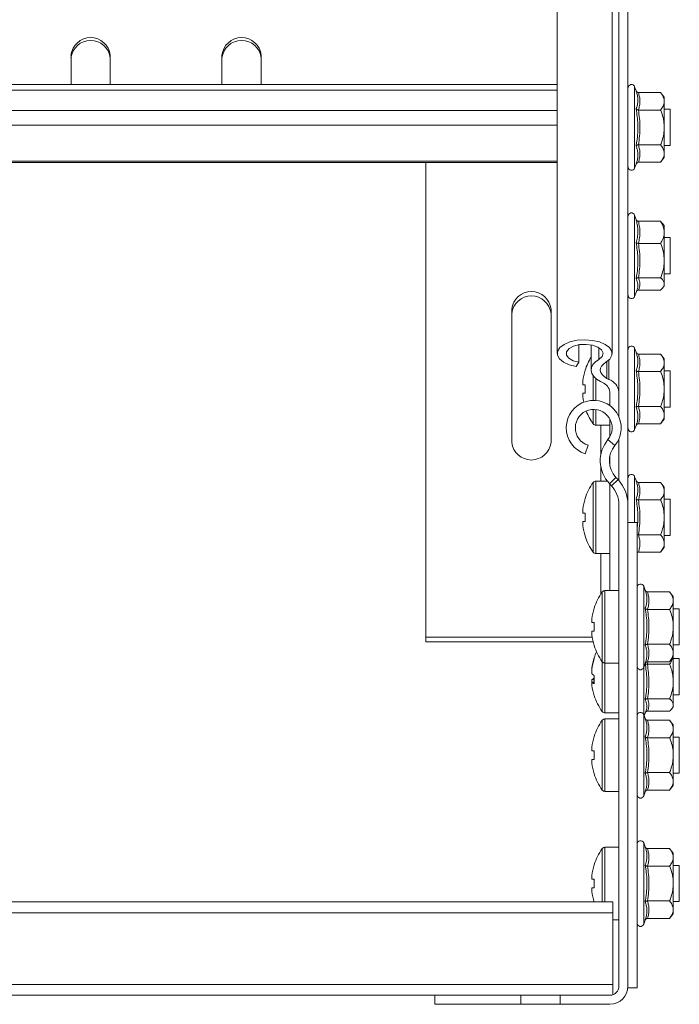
# Model space of a CAD drawing. Header units: millimetres. Extents: x 10 to 1476, y -4445 to -172.
# Tile 19 of 30: x 1367 to 1476, y -3165 to -3002. Entities that reach past the tile are written whole.
import ezdxf

# ---------------------------------------------------------------- set-up
doc = ezdxf.new("R2010")
doc.units = ezdxf.units.MM

msp = doc.modelspace()

# ---------------------------------------------------------------- linework, layer by layer
at = {"color": 7, "linetype": 'Continuous', "lineweight": 15}
for p, q in [((1455.68, -2583.93), (1455.68, -3057.65)), ((1464.78, -3057.65), (1464.78, -2583.93)), ((1465.9, -2590.29), (1465.9, -3064)), ((1467.4, -2982.36), (1467.4, -3082.66)), ((1375.15, -3008.26), (1375.15, -3013.13)), ((1381.65, -3013.13), (1381.65, -3008.26)), ((1400.15, -3008.26), (1400.15, -3013.13)), ((1406.65, -3013.13), (1406.65, -3008.26)), ((1455.68, -3013.13), (1276.13, -3013.13)), ((1468.74, -3014.15), (1468.5, -3013.49)), ((1469.12, -3014.44), (1472.8, -3014.44)), ((1473.4, -3015.21), (1472.8, -3014.44)), ((1473.4, -3015.88), (1473.4, -3015.21)), ((1473.4, -3020.21), (1473.4, -3015.88)), ((1469.12, -3017.33), (1472.8, -3017.33)), ((1474.4, -3017.21), (1473.4, -3017.21)), ((1474.4, -3020.21), (1474.4, -3017.21)), ((1473.4, -3024.54), (1473.4, -3020.21)), ((1474.4, -3023.21), (1474.4, -3020.21)), ((1469.12, -3023.1), (1472.8, -3023.1)), ((1473.4, -3023.21), (1474.4, -3023.21)), ((1472.8, -3025.99), (1473.4, -3025.21)), ((1473.4, -3025.21), (1473.4, -3024.54)), ((1276.13, -3026.02), (1455.68, -3026.02)), ((1433.9, -3026.02), (1433.9, -3104.62)), ((1468.5, -3026.94), (1468.74, -3026.28)), ((1469.12, -3025.99), (1472.8, -3025.99)), ((1468.82, -3035.6), (1468.5, -3034.74)), ((1469.12, -3035.76), (1472.8, -3035.76)), ((1473.4, -3036.46), (1473.13, -3036.11)), ((1473.4, -3037.58), (1473.4, -3036.46)), ((1473.4, -3042.26), (1473.4, -3037.58)), ((1474.4, -3038.46), (1473.4, -3038.46)), ((1474.4, -3041.94), (1474.4, -3038.46)), ((1469.12, -3039.41), (1472.8, -3039.41)), ((1474.4, -3044.46), (1474.4, -3041.94)), ((1473.4, -3046.14), (1473.4, -3042.26)), ((1469.12, -3045.11), (1472.8, -3045.11)), ((1473.4, -3044.46), (1474.4, -3044.46)), ((1473.12, -3046.82), (1473.4, -3046.46)), ((1473.4, -3046.46), (1473.4, -3046.14)), ((1468.5, -3048.19), (1468.9, -3047.08)), ((1469.12, -3047.16), (1472.8, -3047.16)), ((1448.15, -3050.28), (1448.15, -3072.36)), ((1454.65, -3072.36), (1454.65, -3050.28)), ((1459.28, -3059.1), (1459.28, -3056.2)), ((1461.31, -3056.22), (1461.31, -3060.38)), ((1468.74, -3057.45), (1468.5, -3056.79)), ((1469.12, -3057.74), (1472.8, -3057.74)), ((1473.4, -3058.52), (1472.8, -3057.74)), ((1458.81, -3059.81), (1459.28, -3059.1)), ((1473.4, -3059.19), (1473.4, -3058.52)), ((1473.4, -3063.52), (1473.4, -3059.19)), ((1460.29, -3060.41), (1460.32, -3060.42)), ((1469.12, -3060.63), (1472.8, -3060.63)), ((1474.4, -3060.52), (1473.4, -3060.52)), ((1474.4, -3063.52), (1474.4, -3060.52)), ((1459.92, -3062.81), (1459.92, -3062.18)), ((1460.32, -3062.81), (1459.92, -3062.81)), ((1462.82, -3062.27), (1463.16, -3062.45)), ((1463.91, -3061.76), (1464.25, -3061.94)), ((1459.92, -3064.85), (1459.92, -3064.23)), ((1459.92, -3064.23), (1460.32, -3064.23)), ((1464.4, -3064), (1464.4, -3066.27)), ((1465.9, -3064), (1465.9, -3065.5)), ((1473.4, -3067.85), (1473.4, -3063.52)), ((1474.4, -3066.52), (1474.4, -3063.52)), ((1465.9, -3065.5), (1465.9, -3068.14)), ((1469.12, -3066.4), (1472.8, -3066.4)), ((1473.4, -3066.52), (1474.4, -3066.52)), ((1473.4, -3068.52), (1473.4, -3067.85)), ((1462.08, -3069.52), (1464.4, -3069.52)), ((1464.4, -3068.49), (1464.4, -3071.42)), ((1468.5, -3070.24), (1468.74, -3069.58)), ((1469.12, -3069.29), (1472.8, -3069.29)), ((1472.8, -3069.29), (1473.4, -3068.52)), ((1460.31, -3074.28), (1460.78, -3072.85)), ((1465.23, -3072.86), (1464.07, -3071.9)), ((1465.9, -3071.76), (1465.9, -3078.69)), ((1464.4, -3074.55), (1464.4, -3076.28)), ((1463.95, -3078.77), (1462.08, -3078.77)), ((1465.41, -3078.17), (1464.32, -3079.2)), ((1464.66, -3079.56), (1464.32, -3079.2)), ((1464.4, -3079.29), (1464.4, -3096.9)), ((1464.66, -3079.56), (1465.75, -3078.53)), ((1465.75, -3078.53), (1465.41, -3078.17)), ((1468.74, -3078.7), (1468.5, -3078.04)), ((1469.12, -3078.99), (1472.8, -3078.99)), ((1473.4, -3079.77), (1472.8, -3078.99)), ((1473.4, -3080.44), (1473.4, -3079.77)), ((1473.4, -3084.77), (1473.4, -3080.44)), ((1460.29, -3081.66), (1460.32, -3081.67)), ((1465.9, -3162.4), (1465.9, -3082.66)), ((1467.4, -3162.4), (1467.4, -3082.66)), ((1469.12, -3081.88), (1472.8, -3081.88)), ((1474.4, -3081.77), (1473.4, -3081.77)), ((1474.4, -3084.77), (1474.4, -3081.77)), ((1459.92, -3084.06), (1459.92, -3083.43)), ((1460.32, -3084.06), (1459.92, -3084.06)), ((1459.92, -3086.1), (1459.92, -3085.48)), ((1459.92, -3085.48), (1460.32, -3085.48)), ((1467.4, -3085.65), (1468.9, -3085.65)), ((1468.9, -3162.65), (1468.9, -3085.65)), ((1473.4, -3089.1), (1473.4, -3084.77)), ((1474.4, -3087.77), (1474.4, -3084.77)), ((1469.12, -3087.65), (1472.8, -3087.65)), ((1460.32, -3087.86), (1460.29, -3087.87)), ((1473.4, -3087.77), (1474.4, -3087.77)), ((1473.4, -3089.77), (1473.4, -3089.1)), ((1462.08, -3090.77), (1464.4, -3090.77)), ((1469.12, -3090.54), (1472.8, -3090.54)), ((1472.8, -3090.54), (1473.4, -3089.77)), ((1465.9, -3096.9), (1463.58, -3096.9)), ((1470.24, -3096.84), (1470, -3096.18)), ((1470.62, -3097.13), (1474.3, -3097.13)), ((1474.9, -3097.9), (1474.3, -3097.13)), ((1474.9, -3098.57), (1474.9, -3097.9)), ((1474.9, -3102.9), (1474.9, -3098.57)), ((1470.62, -3100.02), (1474.3, -3100.02)), ((1475.9, -3099.9), (1474.9, -3099.9)), ((1475.9, -3102.9), (1475.9, -3099.9)), ((1461.42, -3102.19), (1461.42, -3101.57)), ((1461.82, -3102.19), (1461.42, -3102.19)), ((1461.42, -3104.24), (1461.42, -3103.61)), ((1461.42, -3103.61), (1461.82, -3103.61)), ((1474.9, -3107.23), (1474.9, -3102.9)), ((1475.9, -3105.9), (1475.9, -3102.9)), ((1461.48, -3104.62), (1433.9, -3104.62)), ((1433.9, -3104.62), (1433.9, -3105.37)), ((1461.64, -3105.37), (1433.9, -3105.37)), ((1470.62, -3105.79), (1474.3, -3105.79)), ((1474.9, -3105.9), (1475.9, -3105.9)), ((1474.9, -3107.9), (1474.9, -3107.23)), ((1463.58, -3108.9), (1465.9, -3108.9)), ((1470.62, -3108.68), (1474.3, -3108.68)), ((1474.3, -3108.68), (1474.9, -3107.9)), ((1474.9, -3111.96), (1474.9, -3107.9)), ((1475.9, -3108.16), (1474.9, -3108.16)), ((1475.9, -3111.64), (1475.9, -3108.16)), ((1461.42, -3109.73), (1461.42, -3109.95)), ((1461.42, -3110.67), (1461.42, -3109.95)), ((1470, -3109.63), (1470.24, -3108.97)), ((1470.62, -3109.11), (1474.3, -3109.11)), ((1461.42, -3111.65), (1461.42, -3112.09)), ((1461.42, -3112.6), (1461.42, -3112.08)), ((1474.9, -3111.96), (1474.9, -3115.83)), ((1475.9, -3114.16), (1475.9, -3111.64)), ((1470.62, -3114.81), (1474.3, -3114.81)), ((1474.9, -3114.16), (1475.9, -3114.16)), ((1470.09, -3117.66), (1470.4, -3116.78)), ((1470.62, -3116.86), (1474.3, -3116.86)), ((1474.63, -3116.52), (1474.9, -3116.16)), ((1474.9, -3116.16), (1474.9, -3115.83)), ((1463.58, -3117.16), (1465.9, -3117.16)), ((1465.9, -3118.15), (1463.58, -3118.15)), ((1470.24, -3118.09), (1470, -3117.43)), ((1470.62, -3118.38), (1474.3, -3118.38)), ((1474.9, -3119.15), (1474.3, -3118.38)), ((1474.9, -3119.82), (1474.9, -3119.15)), ((1474.9, -3124.15), (1474.9, -3119.82)), ((1470.62, -3121.27), (1474.3, -3121.27)), ((1475.9, -3121.15), (1474.9, -3121.15)), ((1475.9, -3124.15), (1475.9, -3121.15)), ((1461.42, -3123.44), (1461.42, -3122.82)), ((1461.82, -3123.44), (1461.42, -3123.44)), ((1461.42, -3125.49), (1461.42, -3124.86)), ((1461.42, -3124.86), (1461.82, -3124.86)), ((1474.9, -3128.48), (1474.9, -3124.15)), ((1475.9, -3127.15), (1475.9, -3124.15)), ((1470.62, -3127.04), (1474.3, -3127.04)), ((1474.9, -3127.15), (1475.9, -3127.15)), ((1470.62, -3129.93), (1474.3, -3129.93)), ((1474.3, -3129.93), (1474.9, -3129.15)), ((1474.9, -3129.15), (1474.9, -3128.48)), ((1463.58, -3130.15), (1465.9, -3130.15)), ((1470, -3130.88), (1470.24, -3130.22)), ((1465.9, -3139.4), (1463.58, -3139.4)), ((1470.24, -3139.34), (1470, -3138.68)), ((1470.62, -3139.63), (1474.3, -3139.63)), ((1474.9, -3140.4), (1474.3, -3139.63)), ((1474.9, -3141.07), (1474.9, -3140.4)), ((1474.9, -3145.4), (1474.9, -3141.07)), ((1470.62, -3142.52), (1474.3, -3142.52)), ((1475.9, -3142.4), (1474.9, -3142.4)), ((1475.9, -3145.4), (1475.9, -3142.4)), ((1461.42, -3144.69), (1461.42, -3144.07)), ((1461.82, -3144.69), (1461.42, -3144.69)), ((1461.42, -3146.74), (1461.42, -3146.11)), ((1461.42, -3146.11), (1461.82, -3146.11)), ((1474.9, -3149.73), (1474.9, -3145.4)), ((1475.9, -3148.4), (1475.9, -3145.4)), ((1464.9, -3148.46), (1269.9, -3148.46)), ((1464.9, -3150.26), (1464.9, -3148.46)), ((1470.62, -3148.29), (1474.3, -3148.29)), ((1474.9, -3148.4), (1475.9, -3148.4)), ((1464.9, -3150.26), (1269.9, -3150.26)), ((1464.9, -3162.1), (1464.9, -3150.26)), ((1470.62, -3151.18), (1474.3, -3151.18)), ((1474.3, -3151.18), (1474.9, -3150.4)), ((1474.9, -3150.4), (1474.9, -3149.73)), ((1464.9, -3151.4), (1465.9, -3151.4)), ((1470, -3152.13), (1470.24, -3151.47)), ((1464.9, -3162.1), (1269.9, -3162.1)), ((1464.9, -3163.82), (1464.9, -3162.1)), ((1467.4, -3162.65), (1468.9, -3162.65)), ((1435.4, -3163.9), (1299.4, -3163.9)), ((1449.65, -3163.9), (1435.4, -3163.9)), ((1435.4, -3163.9), (1435.4, -3165.4)), ((1449.65, -3163.9), (1449.65, -3165.4)), ((1449.65, -3163.9), (1456.15, -3163.9)), ((1456.15, -3165.4), (1456.15, -3163.9)), ((1464.4, -3163.9), (1456.15, -3163.9)), ((1449.65, -3165.4), (1435.4, -3165.4)), ((1456.15, -3165.4), (1449.65, -3165.4)), ((1464.4, -3165.4), (1456.15, -3165.4))]:
    msp.add_line(p, q, dxfattribs=at)
at = {"color": 8, "linetype": 'Continuous', "lineweight": 15}
for p, q in [((1276.13, -3014.03), (1455.68, -3014.03)), ((1468.5, -3013.49), (1468.5, -3026.94)), ((1276.13, -3017.4), (1455.68, -3017.4)), ((1276.13, -3019.86), (1455.68, -3019.86)), ((1276.13, -3025.78), (1455.68, -3025.78)), ((1468.5, -3034.74), (1468.5, -3048.19)), ((1462.57, -3056.68), (1462.57, -3058.62)), ((1468.5, -3056.79), (1468.5, -3070.24)), ((1463.91, -3058.99), (1463.91, -3061.76)), ((1464.25, -3058.71), (1464.25, -3061.94)), ((1461.63, -3063.52), (1461.63, -3061.32)), ((1462.08, -3063.52), (1462.08, -3061.78)), ((1461.63, -3065.4), (1461.63, -3063.52)), ((1462.08, -3065.42), (1462.08, -3063.52)), ((1461.63, -3069.29), (1461.63, -3066.9)), ((1462.08, -3069.52), (1462.08, -3066.92)), ((1462.9, -3069.52), (1462.9, -3074.4)), ((1462.9, -3076.43), (1462.9, -3078.77)), ((1461.63, -3084.77), (1461.63, -3078.99)), ((1462.08, -3084.77), (1462.08, -3078.77)), ((1468.5, -3078.04), (1468.5, -3085.65)), ((1461.63, -3090.54), (1461.63, -3084.77)), ((1462.08, -3090.77), (1462.08, -3084.77)), ((1462.9, -3090.77), (1462.9, -3097.48)), ((1463.13, -3102.9), (1463.13, -3097.13)), ((1463.58, -3102.9), (1463.58, -3096.9)), ((1470, -3096.18), (1470, -3109.63)), ((1463.13, -3108.67), (1463.13, -3102.9)), ((1463.58, -3108.9), (1463.58, -3102.9)), ((1463.13, -3112.08), (1463.13, -3108.67)), ((1463.58, -3112.11), (1463.58, -3108.9)), ((1470.71, -3108.68), (1470.62, -3109.11)), ((1470, -3109.63), (1470, -3112.23)), ((1463.13, -3116.93), (1463.13, -3112.08)), ((1463.58, -3117.16), (1463.58, -3112.11)), ((1470, -3112.23), (1470, -3117.43)), ((1463.13, -3124.15), (1463.13, -3118.38)), ((1463.58, -3124.15), (1463.58, -3118.15)), ((1470, -3117.43), (1470, -3130.88)), ((1463.13, -3129.92), (1463.13, -3124.15)), ((1463.58, -3130.15), (1463.58, -3124.15)), ((1463.13, -3145.4), (1463.13, -3139.63)), ((1463.58, -3145.4), (1463.58, -3139.4)), ((1470, -3138.68), (1470, -3152.13)), ((1463.13, -3148.46), (1463.13, -3145.4)), ((1463.58, -3148.46), (1463.58, -3145.4))]:
    msp.add_line(p, q, dxfattribs=at)
at = {"color": 7, "linetype": 'Continuous', "lineweight": 15, "flags": 128}
for points in [[(1458.81, -3059.81), (1457.66, -3059.53), (1456.72, -3059.1), (1456.05, -3058.55), (1455.71, -3057.93), (1455.73, -3057.29), (1456.11, -3056.68), (1456.82, -3056.14), (1457.79, -3055.73), (1458.96, -3055.46), (1460.23, -3055.37), (1461.5, -3055.47), (1462.67, -3055.73), (1463.64, -3056.15), (1464.35, -3056.68), (1464.72, -3057.3), (1464.74, -3057.94), (1464.4, -3058.56), (1463.73, -3059.1)], [(1459.28, -3059.1), (1458.31, -3058.84), (1457.59, -3058.42), (1457.22, -3057.9), (1457.24, -3057.35), (1457.65, -3056.84), (1458.39, -3056.43), (1459.38, -3056.18), (1460.48, -3056.13), (1461.54, -3056.27), (1462.43, -3056.6), (1463.04, -3057.06), (1463.27, -3057.6), (1463.11, -3058.14), (1462.57, -3058.62)], [(1462.57, -3058.62), (1462.01, -3059.03), (1461.6, -3059.49), (1461.37, -3059.97), (1461.31, -3060.47), (1461.43, -3060.97), (1461.73, -3061.44), (1462.2, -3061.88), (1462.82, -3062.27)], [(1463.73, -3059.1), (1463.32, -3059.4), (1463.02, -3059.73), (1462.85, -3060.08), (1462.81, -3060.45), (1462.9, -3060.81), (1463.12, -3061.15), (1463.46, -3061.47), (1463.91, -3061.76)], [(1461.81, -3111.16), (1461.8, -3111.02), (1461.8, -3110.94)]]:
    msp.add_lwpolyline(points, dxfattribs=at)
at = {"color": 7, "linetype": 'Continuous', "lineweight": 15}
for centre, radius, start, end in [((1378.4, -3008.62), 3.27, 6.2352, 173.7648), ((1378.4, -3009.07), 3.27, 6.2352, 173.7648), ((1403.4, -3008.62), 3.27, 6.2357, 173.7643), ((1403.4, -3009.07), 3.27, 6.2357, 173.7643), ((1467.97, -3013.68), 0.567, 20, 180), ((1467.97, -3026.75), 0.567, 180, 340), ((1467.97, -3034.93), 0.567, 20, 180), ((1451.4, -3050.64), 3.27, 6.2344, 173.7656), ((1451.4, -3051.39), 3.27, 6.2327, 173.7673), ((1467.97, -3048), 0.567, 180, 340), ((1467.97, -3056.98), 0.567, 20, 180), ((1469.8, -3063.52), 10, 148.156, 161.9181), ((1469.8, -3063.52), 9.97, 161.9395, 172.2933), ((1471.32, -3063.52), 11.02, 176.3071, 183.6929), ((1462.48, -3064.27), 1.94, 7.8765, 69.3447), ((1463.34, -3064.36), 2.59, 7.8739, 69.3501), ((1469.8, -3063.52), 9.97, 187.7067, 192.7389), ((1461.73, -3069.95), 4.55, 320.3184, 251.9), ((1461.73, -3069.95), 3.05, 320.3184, 251.9), ((1469.8, -3063.52), 10, 201.4045, 215.2515), ((1462.08, -3068.98), 0.54, 215.2515, 270), ((1467.97, -3070.05), 0.567, 180, 340), ((1451.4, -3072.01), 3.27, 186.2327, 353.7673), ((1468.31, -3075.41), 5.5, 140.3184, 223.5351), ((1468.31, -3075.41), 4, 140.3184, 223.5351), ((1467.97, -3078.23), 0.567, 20, 180), ((1469.8, -3084.77), 10, 144.7485, 161.9181), ((1462.08, -3079.31), 0.54, 90, 144.7485), ((1461.4, -3082.66), 4.5, 0, 43.5351), ((1461.4, -3082.66), 6, 0, 43.5351), ((1469.8, -3084.77), 9.97, 161.9395, 172.2933), ((1471.32, -3084.77), 11.02, 176.3068, 183.6932), ((1469.8, -3084.77), 9.97, 187.7067, 198.0605), ((1469.8, -3084.77), 10, 198.0819, 215.2515), ((1462.08, -3090.23), 0.54, 215.2515, 270), ((1469.47, -3096.37), 0.567, 20, 180), ((1471.3, -3102.9), 10, 144.7485, 161.9181), ((1463.58, -3097.44), 0.54, 90, 144.7485), ((1471.3, -3102.9), 9.97, 161.9395, 172.2933), ((1457.93, -3107.54), 8.66, 63.2906, 63.4596), ((1472.85, -3102.9), 11.06, 176.3188, 183.6812), ((1471.3, -3102.9), 9.97, 187.7067, 198.0605), ((1457.93, -3098.26), 8.66, 296.5404, 296.7094), ((1471.3, -3102.9), 10, 198.0819, 215.2515), ((1471.3, -3111.16), 10, 155.6078, 161.7124), ((1471.07, -3111.05), 9.75, 161.7235, 172.1937), ((1471.07, -3111.28), 9.74, 161.7217, 172.1955), ((1462.08, -3108.11), 0.289, 157.0523, 202.9477), ((1463.58, -3108.36), 0.54, 215.2515, 270), ((1469.47, -3109.44), 0.567, 180, 340), ((1462.32, -3109.81), 1.25, 224.0013, 246.5315), ((1462.32, -3112.52), 1.25, 113.4685, 135.9987), ((1462.32, -3111.21), 1.25, 224.0013, 246.5315), ((1472.57, -3111.65), 10.78, 176.2711, 183.7289), ((1471.07, -3111.27), 9.74, 187.8046, 198.2799), ((1462, -3114.24), 0.207, 189.4082, 206.7354), ((1471.3, -3111.16), 10, 198.2876, 215.2515), ((1463.58, -3116.62), 0.54, 215.2515, 270), ((1469.47, -3117.62), 0.567, 20, 180), ((1471.3, -3124.15), 10, 144.7485, 161.9181), ((1463.58, -3118.69), 0.54, 90, 144.7485), ((1471.3, -3124.15), 9.97, 161.9395, 172.2933), ((1457.93, -3128.79), 8.66, 63.2906, 63.4596), ((1472.85, -3124.15), 11.06, 176.3184, 183.6816), ((1471.3, -3124.15), 9.97, 187.7067, 198.0605), ((1457.93, -3119.51), 8.66, 296.5404, 296.7094), ((1471.3, -3124.15), 10, 198.0819, 215.2515), ((1463.58, -3129.61), 0.54, 215.2515, 270), ((1469.47, -3130.69), 0.567, 180, 340), ((1471.3, -3145.4), 10, 144.7485, 161.9181), ((1463.58, -3139.94), 0.54, 90, 144.7485), ((1469.47, -3138.87), 0.567, 20, 180), ((1471.3, -3145.4), 9.97, 161.9395, 172.2933), ((1457.93, -3150.04), 8.66, 63.2906, 63.4596), ((1472.85, -3145.4), 11.06, 176.3184, 183.6816), ((1471.3, -3145.4), 9.97, 187.7067, 198.0605), ((1469.47, -3151.94), 0.567, 180, 340), ((1464.4, -3162.4), 3, 270, 0), ((1464.4, -3162.4), 1.5, 270, 0)]:
    msp.add_arc(centre, radius, start, end, dxfattribs=at)
for points, knots in [([(1468.74, -3017.18), (1468.76, -3017.12), (1468.81, -3017.01), (1468.92, -3016.66), (1469.04, -3016.12), (1469.06, -3015.43), (1468.95, -3014.77), (1468.81, -3014.36), (1468.74, -3014.15)], [0, 0, 0, 0, 0.058985, 0.117991, 0.354128, 0.592334, 0.795601, 1, 1, 1, 1]), ([(1468.74, -3014.15), (1468.74, -3014.15), (1468.76, -3014.19), (1468.8, -3014.27), (1468.89, -3014.36), (1469, -3014.43), (1469.08, -3014.44), (1469.12, -3014.44)], [0, 0, 0, 0, 0.008043, 0.267552, 0.528584, 0.763831, 1, 1, 1, 1]), ([(1469.12, -3014.44), (1469.19, -3014.67), (1469.33, -3015.15), (1469.4, -3015.87), (1469.34, -3016.6), (1469.19, -3017.08), (1469.12, -3017.33)], [0, 0, 0, 0, 0.245241, 0.492131, 0.745016, 1, 1, 1, 1]), ([(1473.4, -3015.88), (1473.38, -3015.69), (1473.34, -3015.29), (1473.1, -3014.86), (1472.91, -3014.58), (1472.84, -3014.49), (1472.8, -3014.44)], [0, 0, 0, 0, 0.395444, 0.801974, 0.90095, 1, 1, 1, 1]), ([(1472.8, -3017.33), (1472.88, -3017.22), (1473.03, -3017.02), (1473.21, -3016.7), (1473.34, -3016.37), (1473.39, -3016.12), (1473.4, -3015.96), (1473.4, -3015.91), (1473.4, -3015.88)], [0, 0, 0, 0, 0.220968, 0.442842, 0.668641, 0.896392, 0.948173, 1, 1, 1, 1]), ([(1468.74, -3023.25), (1468.76, -3023.13), (1468.81, -3022.89), (1468.92, -3022.18), (1469.04, -3021.1), (1469.06, -3019.72), (1468.95, -3018.41), (1468.81, -3017.59), (1468.74, -3017.18)], [0, 0, 0, 0, 0.058989, 0.11799, 0.354135, 0.592327, 0.795586, 1, 1, 1, 1]), ([(1468.74, -3017.18), (1468.74, -3017.18), (1468.76, -3017.2), (1468.8, -3017.24), (1468.89, -3017.29), (1469, -3017.32), (1469.08, -3017.32), (1469.12, -3017.33)], [0, 0, 0, 0, 0.007906, 0.267541, 0.528629, 0.763836, 1, 1, 1, 1]), ([(1469.12, -3017.33), (1469.19, -3017.8), (1469.33, -3018.74), (1469.4, -3020.18), (1469.34, -3021.64), (1469.19, -3022.61), (1469.12, -3023.1)], [0, 0, 0, 0, 0.245258, 0.49214, 0.74501, 1, 1, 1, 1]), ([(1473.4, -3020.21), (1473.4, -3020.07), (1473.38, -3019.12), (1473.11, -3018.14), (1472.81, -3017.36), (1472.8, -3017.33)], [0, 0, 0, 0, 0.1484883, 0.9655509, 1, 1, 1, 1]), ([(1472.8, -3023.1), (1472.85, -3022.98), (1472.94, -3022.74), (1473.13, -3022.15), (1473.35, -3021.31), (1473.38, -3020.58), (1473.4, -3020.21)], [0, 0, 0, 0, 0.131275, 0.262721, 0.627505, 1, 1, 1, 1]), ([(1468.74, -3023.25), (1468.74, -3023.25), (1468.76, -3023.22), (1468.8, -3023.19), (1468.89, -3023.14), (1469, -3023.11), (1469.08, -3023.1), (1469.12, -3023.1)], [0, 0, 0, 0, 0.007906, 0.267541, 0.528629, 0.763836, 1, 1, 1, 1]), ([(1468.74, -3026.28), (1468.76, -3026.22), (1468.81, -3026.1), (1468.92, -3025.74), (1469.04, -3025.19), (1469.06, -3024.5), (1468.95, -3023.85), (1468.81, -3023.45), (1468.74, -3023.25)], [0, 0, 0, 0, 0.058976, 0.117995, 0.354131, 0.59232, 0.795594, 1, 1, 1, 1]), ([(1469.12, -3023.1), (1469.19, -3023.34), (1469.33, -3023.81), (1469.4, -3024.53), (1469.34, -3025.26), (1469.19, -3025.74), (1469.12, -3025.99)], [0, 0, 0, 0, 0.245258, 0.492138, 0.745023, 1, 1, 1, 1]), ([(1473.4, -3024.54), (1473.38, -3024.35), (1473.34, -3023.95), (1473.1, -3023.52), (1472.91, -3023.24), (1472.84, -3023.15), (1472.8, -3023.1)], [0, 0, 0, 0, 0.395485, 0.801967, 0.900939, 1, 1, 1, 1]), ([(1472.8, -3025.99), (1472.95, -3025.78), (1473.24, -3025.36), (1473.39, -3024.87), (1473.4, -3024.6), (1473.4, -3024.54)], [0, 0, 0, 0, 0.442937, 0.896372, 1, 1, 1, 1]), ([(1469.12, -3025.99), (1469.08, -3025.99), (1469, -3026), (1468.89, -3026.06), (1468.8, -3026.16), (1468.76, -3026.24), (1468.74, -3026.28), (1468.74, -3026.28)], [0, 0, 0, 0, 0.236169, 0.471416, 0.732448, 0.991957, 1, 1, 1, 1]), ([(1468.74, -3039.3), (1468.76, -3039.23), (1468.81, -3039.08), (1468.92, -3038.64), (1469.04, -3037.96), (1469.06, -3037.09), (1468.95, -3036.26), (1468.81, -3035.74), (1468.74, -3035.47)], [0, 0, 0, 0, 0.058976, 0.11798, 0.354137, 0.592323, 0.795597, 1, 1, 1, 1]), ([(1468.74, -3035.47), (1468.74, -3035.48), (1468.76, -3035.52), (1468.8, -3035.6), (1468.89, -3035.69), (1469, -3035.75), (1469.08, -3035.76), (1469.12, -3035.76)], [0, 0, 0, 0, 0.00791, 0.267472, 0.528532, 0.763799, 1, 1, 1, 1]), ([(1469.12, -3035.76), (1469.19, -3036.06), (1469.33, -3036.65), (1469.4, -3037.56), (1469.34, -3038.48), (1469.19, -3039.1), (1469.12, -3039.41)], [0, 0, 0, 0, 0.245245, 0.492136, 0.745008, 1, 1, 1, 1]), ([(1473.4, -3037.58), (1473.38, -3037.34), (1473.34, -3036.84), (1473.1, -3036.29), (1472.91, -3035.94), (1472.84, -3035.82), (1472.8, -3035.76)], [0, 0, 0, 0, 0.395449, 0.8019313, 0.9009385, 1, 1, 1, 1]), ([(1472.8, -3035.76), (1472.88, -3035.84), (1473, -3035.95), (1473.09, -3036.07), (1473.12, -3036.11)], [0, 0, 0, 0, 0.635923, 1, 1, 1, 1]), ([(1472.8, -3039.41), (1472.88, -3039.28), (1473.03, -3039.02), (1473.21, -3038.62), (1473.34, -3038.2), (1473.39, -3037.89), (1473.4, -3037.68), (1473.4, -3037.62), (1473.4, -3037.58)], [0, 0, 0, 0, 0.220957, 0.442847, 0.668603, 0.896392, 0.948183, 1, 1, 1, 1]), ([(1468.74, -3045.29), (1468.76, -3045.17), (1468.81, -3044.94), (1468.92, -3044.24), (1469.04, -3043.17), (1469.06, -3041.81), (1468.95, -3040.51), (1468.81, -3039.71), (1468.74, -3039.3)], [0, 0, 0, 0, 0.058999, 0.117995, 0.35414, 0.592341, 0.795598, 1, 1, 1, 1]), ([(1468.74, -3039.3), (1468.74, -3039.3), (1468.76, -3039.32), (1468.8, -3039.34), (1468.89, -3039.38), (1469, -3039.4), (1469.08, -3039.4), (1469.12, -3039.41)], [0, 0, 0, 0, 0.007825, 0.267476, 0.528561, 0.763807, 1, 1, 1, 1]), ([(1469.12, -3039.41), (1469.19, -3039.87), (1469.33, -3040.8), (1469.4, -3042.22), (1469.34, -3043.66), (1469.19, -3044.62), (1469.12, -3045.11)], [0, 0, 0, 0, 0.245243, 0.492132, 0.745005, 1, 1, 1, 1]), ([(1473.4, -3042.26), (1473.4, -3042.11), (1473.38, -3041.17), (1473.11, -3040.21), (1472.81, -3039.44), (1472.8, -3039.41)], [0, 0, 0, 0, 0.14847, 0.965581, 1, 1, 1, 1]), ([(1472.8, -3045.11), (1472.85, -3044.99), (1472.94, -3044.75), (1473.13, -3044.16), (1473.35, -3043.34), (1473.38, -3042.62), (1473.4, -3042.26)], [0, 0, 0, 0, 0.131297, 0.262744, 0.627496, 1, 1, 1, 1]), ([(1468.74, -3045.29), (1468.74, -3045.29), (1468.76, -3045.26), (1468.8, -3045.21), (1468.89, -3045.15), (1469, -3045.11), (1469.08, -3045.11), (1469.12, -3045.11)], [0, 0, 0, 0, 0.007874, 0.267574, 0.528605, 0.763846, 1, 1, 1, 1]), ([(1468.9, -3047.08), (1468.94, -3046.94), (1469.05, -3046.63), (1469.05, -3046.18), (1468.95, -3045.72), (1468.81, -3045.43), (1468.74, -3045.29)], [0, 0, 0, 0, 0.221084, 0.508343, 0.753482, 1, 1, 1, 1]), ([(1469.12, -3045.11), (1469.19, -3045.27), (1469.33, -3045.61), (1469.4, -3046.12), (1469.34, -3046.64), (1469.19, -3046.99), (1469.12, -3047.16)], [0, 0, 0, 0, 0.24525, 0.492134, 0.745012, 1, 1, 1, 1]), ([(1473.4, -3046.14), (1473.38, -3046), (1473.34, -3045.71), (1473.1, -3045.41), (1472.91, -3045.2), (1472.84, -3045.14), (1472.8, -3045.11)], [0, 0, 0, 0, 0.3954884, 0.8019584, 0.9009517, 1, 1, 1, 1]), ([(1472.8, -3047.16), (1472.95, -3047.02), (1473.24, -3046.72), (1473.39, -3046.37), (1473.4, -3046.17), (1473.4, -3046.14)], [0, 0, 0, 0, 0.442923, 0.896356, 1, 1, 1, 1]), ([(1469.12, -3047.16), (1469.08, -3047.17), (1469, -3047.18), (1468.89, -3047.24), (1468.84, -3047.29), (1468.82, -3047.32)], [0, 0, 0, 0, 0.338752, 0.676174, 1, 1, 1, 1]), ([(1468.74, -3060.48), (1468.76, -3060.42), (1468.81, -3060.31), (1468.92, -3059.96), (1469.04, -3059.42), (1469.06, -3058.73), (1468.95, -3058.07), (1468.81, -3057.66), (1468.74, -3057.45)], [0, 0, 0, 0, 0.058976, 0.117992, 0.354132, 0.59233, 0.795609, 1, 1, 1, 1]), ([(1468.74, -3057.45), (1468.74, -3057.45), (1468.76, -3057.49), (1468.8, -3057.57), (1468.89, -3057.66), (1469, -3057.73), (1469.08, -3057.74), (1469.12, -3057.74)], [0, 0, 0, 0, 0.007821, 0.267543, 0.528578, 0.763828, 1, 1, 1, 1]), ([(1469.12, -3057.74), (1469.19, -3057.98), (1469.33, -3058.45), (1469.4, -3059.17), (1469.34, -3059.9), (1469.19, -3060.38), (1469.12, -3060.63)], [0, 0, 0, 0, 0.245241, 0.492121, 0.745005, 1, 1, 1, 1]), ([(1473.4, -3059.19), (1473.38, -3058.99), (1473.34, -3058.59), (1473.1, -3058.16), (1472.91, -3057.88), (1472.84, -3057.79), (1472.8, -3057.74)], [0, 0, 0, 0, 0.395463, 0.801993, 0.900969, 1, 1, 1, 1]), ([(1472.8, -3060.63), (1472.88, -3060.53), (1473.03, -3060.32), (1473.21, -3060), (1473.34, -3059.67), (1473.39, -3059.43), (1473.4, -3059.26), (1473.4, -3059.21), (1473.4, -3059.19)], [0, 0, 0, 0, 0.220954, 0.442828, 0.668661, 0.896412, 0.948193, 1, 1, 1, 1]), ([(1468.74, -3066.55), (1468.76, -3066.43), (1468.81, -3066.19), (1468.92, -3065.48), (1469.04, -3064.4), (1469.06, -3063.02), (1468.95, -3061.71), (1468.81, -3060.89), (1468.74, -3060.48)], [0, 0, 0, 0, 0.058989, 0.11799, 0.354135, 0.592327, 0.795586, 1, 1, 1, 1]), ([(1468.74, -3060.48), (1468.74, -3060.48), (1468.76, -3060.5), (1468.8, -3060.54), (1468.89, -3060.59), (1469, -3060.62), (1469.08, -3060.63), (1469.12, -3060.63)], [0, 0, 0, 0, 0.007906, 0.267548, 0.528496, 0.763808, 1, 1, 1, 1]), ([(1469.12, -3060.63), (1469.19, -3061.1), (1469.33, -3062.04), (1469.4, -3063.48), (1469.34, -3064.94), (1469.19, -3065.91), (1469.12, -3066.4)], [0, 0, 0, 0, 0.245243, 0.49213, 0.745025, 1, 1, 1, 1]), ([(1473.4, -3063.52), (1473.4, -3063.37), (1473.38, -3062.42), (1473.11, -3061.44), (1472.81, -3060.66), (1472.8, -3060.63)], [0, 0, 0, 0, 0.148494, 0.965587, 1, 1, 1, 1]), ([(1472.8, -3066.4), (1472.85, -3066.28), (1472.94, -3066.04), (1473.13, -3065.45), (1473.35, -3064.61), (1473.38, -3063.88), (1473.4, -3063.52)], [0, 0, 0, 0, 0.131275, 0.262721, 0.627505, 1, 1, 1, 1]), ([(1468.74, -3066.55), (1468.74, -3066.55), (1468.76, -3066.53), (1468.8, -3066.49), (1468.89, -3066.44), (1469, -3066.41), (1469.08, -3066.4), (1469.12, -3066.4)], [0, 0, 0, 0, 0.007796, 0.26755, 0.528505, 0.763823, 1, 1, 1, 1]), ([(1469.12, -3066.4), (1469.19, -3066.64), (1469.33, -3067.11), (1469.4, -3067.83), (1469.34, -3068.56), (1469.19, -3069.04), (1469.12, -3069.29)], [0, 0, 0, 0, 0.245258, 0.492138, 0.745023, 1, 1, 1, 1]), ([(1473.4, -3067.85), (1473.38, -3067.65), (1473.34, -3067.25), (1473.1, -3066.82), (1472.91, -3066.54), (1472.84, -3066.45), (1472.8, -3066.4)], [0, 0, 0, 0, 0.395485, 0.801948, 0.900939, 1, 1, 1, 1]), ([(1468.74, -3069.58), (1468.76, -3069.52), (1468.81, -3069.4), (1468.92, -3069.04), (1469.04, -3068.49), (1469.06, -3067.8), (1468.95, -3067.15), (1468.81, -3066.75), (1468.74, -3066.55)], [0, 0, 0, 0, 0.058976, 0.117995, 0.354121, 0.59232, 0.795594, 1, 1, 1, 1]), ([(1472.8, -3069.29), (1472.95, -3069.08), (1473.24, -3068.66), (1473.39, -3068.17), (1473.4, -3067.9), (1473.4, -3067.85)], [0, 0, 0, 0, 0.442918, 0.896352, 1, 1, 1, 1]), ([(1469.12, -3069.29), (1469.08, -3069.29), (1469, -3069.3), (1468.89, -3069.37), (1468.8, -3069.46), (1468.76, -3069.54), (1468.74, -3069.58), (1468.74, -3069.58)], [0, 0, 0, 0, 0.236172, 0.471422, 0.732457, 0.992179, 1, 1, 1, 1]), ([(1468.74, -3081.73), (1468.76, -3081.67), (1468.81, -3081.56), (1468.92, -3081.21), (1469.04, -3080.67), (1469.06, -3079.98), (1468.95, -3079.32), (1468.81, -3078.91), (1468.74, -3078.7)], [0, 0, 0, 0, 0.058976, 0.117991, 0.354128, 0.592324, 0.795585, 1, 1, 1, 1]), ([(1468.74, -3078.7), (1468.74, -3078.7), (1468.76, -3078.74), (1468.8, -3078.82), (1468.89, -3078.91), (1469, -3078.98), (1469.08, -3078.99), (1469.12, -3078.99)], [0, 0, 0, 0, 0.008042, 0.267522, 0.528523, 0.763858, 1, 1, 1, 1]), ([(1469.12, -3078.99), (1469.19, -3079.23), (1469.33, -3079.7), (1469.4, -3080.42), (1469.34, -3081.15), (1469.19, -3081.63), (1469.12, -3081.88)], [0, 0, 0, 0, 0.24525, 0.492125, 0.745031, 1, 1, 1, 1]), ([(1473.4, -3080.44), (1473.38, -3080.24), (1473.34, -3079.84), (1473.1, -3079.41), (1472.91, -3079.13), (1472.84, -3079.04), (1472.8, -3078.99)], [0, 0, 0, 0, 0.395464, 0.80196, 0.900969, 1, 1, 1, 1]), ([(1472.8, -3081.88), (1472.88, -3081.78), (1473.03, -3081.57), (1473.21, -3081.25), (1473.34, -3080.92), (1473.39, -3080.68), (1473.4, -3080.51), (1473.4, -3080.46), (1473.4, -3080.44)], [0, 0, 0, 0, 0.220939, 0.442817, 0.66862, 0.896411, 0.948192, 1, 1, 1, 1]), ([(1468.74, -3081.73), (1468.74, -3081.73), (1468.76, -3081.75), (1468.8, -3081.79), (1468.89, -3081.84), (1469, -3081.87), (1469.08, -3081.88), (1469.12, -3081.88)], [0, 0, 0, 0, 0.007906, 0.267554, 0.528508, 0.763824, 1, 1, 1, 1]), ([(1469.12, -3081.88), (1469.19, -3082.35), (1469.33, -3083.29), (1469.4, -3084.73), (1469.34, -3086.19), (1469.19, -3087.16), (1469.12, -3087.65)], [0, 0, 0, 0, 0.245258, 0.49214, 0.74503, 1, 1, 1, 1]), ([(1473.4, -3084.77), (1473.4, -3084.62), (1473.38, -3083.67), (1473.11, -3082.69), (1472.81, -3081.91), (1472.8, -3081.88)], [0, 0, 0, 0, 0.1484883, 0.9655509, 1, 1, 1, 1]), ([(1472.8, -3087.65), (1472.85, -3087.53), (1472.94, -3087.29), (1473.13, -3086.7), (1473.35, -3085.86), (1473.38, -3085.13), (1473.4, -3084.77)], [0, 0, 0, 0, 0.131275, 0.262721, 0.627505, 1, 1, 1, 1]), ([(1468.9, -3087.69), (1468.93, -3087.68), (1469, -3087.66), (1469.08, -3087.65), (1469.12, -3087.65)], [0, 0, 0, 0, 0.4863769, 1, 1, 1, 1]), ([(1469.12, -3087.65), (1469.19, -3087.89), (1469.33, -3088.36), (1469.4, -3089.08), (1469.34, -3089.81), (1469.19, -3090.29), (1469.12, -3090.54)], [0, 0, 0, 0, 0.245258, 0.49212, 0.745023, 1, 1, 1, 1]), ([(1473.4, -3089.1), (1473.38, -3088.9), (1473.34, -3088.5), (1473.1, -3088.07), (1472.91, -3087.79), (1472.84, -3087.7), (1472.8, -3087.65)], [0, 0, 0, 0, 0.395485, 0.801948, 0.900972, 1, 1, 1, 1]), ([(1472.8, -3090.54), (1472.95, -3090.33), (1473.24, -3089.91), (1473.39, -3089.42), (1473.4, -3089.15), (1473.4, -3089.1)], [0, 0, 0, 0, 0.442918, 0.896352, 1, 1, 1, 1]), ([(1469.12, -3090.54), (1469.08, -3090.54), (1469, -3090.55), (1468.93, -3090.59), (1468.9, -3090.61)], [0, 0, 0, 0, 0.5136689, 1, 1, 1, 1]), ([(1470.24, -3099.87), (1470.26, -3099.81), (1470.31, -3099.7), (1470.42, -3099.34), (1470.54, -3098.81), (1470.56, -3098.12), (1470.45, -3097.46), (1470.31, -3097.05), (1470.24, -3096.84)], [0, 0, 0, 0, 0.058986, 0.117998, 0.354149, 0.592323, 0.795597, 1, 1, 1, 1]), ([(1470.24, -3096.84), (1470.24, -3096.84), (1470.26, -3096.88), (1470.3, -3096.96), (1470.39, -3097.05), (1470.5, -3097.12), (1470.58, -3097.13), (1470.62, -3097.13)], [0, 0, 0, 0, 0.007863, 0.267538, 0.528665, 0.76382, 1, 1, 1, 1]), ([(1470.62, -3097.13), (1470.69, -3097.36), (1470.83, -3097.83), (1470.9, -3098.56), (1470.84, -3099.29), (1470.69, -3099.77), (1470.62, -3100.02)], [0, 0, 0, 0, 0.2452589, 0.4921382, 0.7450225, 1, 1, 1, 1]), ([(1474.9, -3098.57), (1474.88, -3098.38), (1474.84, -3097.98), (1474.6, -3097.55), (1474.41, -3097.27), (1474.34, -3097.18), (1474.3, -3097.13)], [0, 0, 0, 0, 0.395482, 0.801942, 0.900933, 1, 1, 1, 1]), ([(1474.3, -3100.02), (1474.38, -3099.91), (1474.53, -3099.71), (1474.71, -3099.39), (1474.84, -3099.06), (1474.89, -3098.81), (1474.9, -3098.65), (1474.9, -3098.6), (1474.9, -3098.57)], [0, 0, 0, 0, 0.220967, 0.442842, 0.668631, 0.896424, 0.948192, 1, 1, 1, 1]), ([(1470.24, -3105.94), (1470.26, -3105.82), (1470.31, -3105.58), (1470.42, -3104.87), (1470.54, -3103.79), (1470.56, -3102.41), (1470.45, -3101.1), (1470.31, -3100.28), (1470.24, -3099.87)], [0, 0, 0, 0, 0.0589908, 0.1180091, 0.3541352, 0.5923267, 0.7956047, 1, 1, 1, 1]), ([(1470.24, -3099.87), (1470.24, -3099.87), (1470.26, -3099.89), (1470.3, -3099.93), (1470.39, -3099.98), (1470.5, -3100.01), (1470.58, -3100.01), (1470.62, -3100.02)], [0, 0, 0, 0, 0.007838, 0.267523, 0.528694, 0.763798, 1, 1, 1, 1]), ([(1470.62, -3100.02), (1470.69, -3100.49), (1470.83, -3101.43), (1470.9, -3102.87), (1470.84, -3104.33), (1470.69, -3105.3), (1470.62, -3105.79)], [0, 0, 0, 0, 0.245243, 0.49213, 0.745024, 1, 1, 1, 1]), ([(1474.9, -3102.9), (1474.9, -3102.76), (1474.88, -3101.8), (1474.61, -3100.83), (1474.31, -3100.05), (1474.3, -3100.02)], [0, 0, 0, 0, 0.1484873, 0.9655888, 1, 1, 1, 1]), ([(1474.3, -3105.79), (1474.35, -3105.67), (1474.44, -3105.43), (1474.63, -3104.84), (1474.85, -3104), (1474.88, -3103.27), (1474.9, -3102.9)], [0, 0, 0, 0, 0.131286, 0.262737, 0.627533, 1, 1, 1, 1]), ([(1470.24, -3105.94), (1470.24, -3105.94), (1470.26, -3105.91), (1470.3, -3105.87), (1470.39, -3105.83), (1470.5, -3105.8), (1470.58, -3105.79), (1470.62, -3105.79)], [0, 0, 0, 0, 0.007947, 0.267511, 0.528666, 0.763813, 1, 1, 1, 1]), ([(1470.24, -3108.97), (1470.26, -3108.91), (1470.31, -3108.79), (1470.42, -3108.43), (1470.54, -3107.88), (1470.56, -3107.19), (1470.45, -3106.54), (1470.31, -3106.14), (1470.24, -3105.94)], [0, 0, 0, 0, 0.0589932, 0.1179837, 0.3541352, 0.5923325, 0.7956042, 1, 1, 1, 1]), ([(1470.62, -3105.79), (1470.69, -3106.02), (1470.83, -3106.5), (1470.9, -3107.22), (1470.84, -3107.95), (1470.69, -3108.43), (1470.62, -3108.68)], [0, 0, 0, 0, 0.245241, 0.492131, 0.745015, 1, 1, 1, 1]), ([(1474.9, -3107.23), (1474.88, -3107.04), (1474.84, -3106.64), (1474.6, -3106.21), (1474.41, -3105.93), (1474.34, -3105.84), (1474.3, -3105.79)], [0, 0, 0, 0, 0.395441, 0.801968, 0.900943, 1, 1, 1, 1]), ([(1474.3, -3108.68), (1474.45, -3108.47), (1474.74, -3108.05), (1474.89, -3107.56), (1474.9, -3107.28), (1474.9, -3107.23)], [0, 0, 0, 0, 0.442935, 0.896321, 1, 1, 1, 1]), ([(1470.62, -3108.68), (1470.58, -3108.68), (1470.5, -3108.69), (1470.39, -3108.75), (1470.3, -3108.85), (1470.26, -3108.93), (1470.24, -3108.97), (1470.24, -3108.97)], [0, 0, 0, 0, 0.23618, 0.471335, 0.732462, 0.992137, 1, 1, 1, 1]), ([(1474.3, -3109.11), (1474.46, -3108.85), (1474.66, -3108.52), (1474.73, -3108.17), (1474.75, -3108.1)], [0, 0, 0, 0, 0.79031, 1, 1, 1, 1]), ([(1470.24, -3114.99), (1470.28, -3114.76), (1470.41, -3114.05), (1470.54, -3112.87), (1470.57, -3111.09), (1470.37, -3109.81), (1470.24, -3109)], [0, 0, 0, 0, 0.118023, 0.354236, 0.592486, 1, 1, 1, 1]), ([(1470.62, -3109.11), (1470.58, -3109.1), (1470.5, -3109.1), (1470.39, -3109.08), (1470.3, -3109.04), (1470.26, -3109.02), (1470.24, -3109), (1470.24, -3109)], [0, 0, 0, 0, 0.236221, 0.471313, 0.732469, 0.992052, 1, 1, 1, 1]), ([(1470.62, -3109.11), (1470.74, -3110.04), (1470.93, -3111.45), (1470.84, -3113.36), (1470.69, -3114.32), (1470.62, -3114.81)], [0, 0, 0, 0, 0.491906, 0.744901, 1, 1, 1, 1]), ([(1474.3, -3109.11), (1474.35, -3109.23), (1474.44, -3109.46), (1474.58, -3109.88), (1474.71, -3110.34), (1474.81, -3110.87), (1474.89, -3111.41), (1474.9, -3111.77), (1474.9, -3111.96)], [0, 0, 0, 0, 0.1312413, 0.2625991, 0.4446102, 0.6273818, 0.8130982, 1, 1, 1, 1]), ([(1461.42, -3111.65), (1461.54, -3111.65), (1461.68, -3111.66), (1461.81, -3111.66), (1461.82, -3111.66)], [0, 0, 0, 0, 0.939995, 1, 1, 1, 1]), ([(1461.82, -3112.07), (1461.81, -3112.07), (1461.68, -3112.07), (1461.54, -3112.07), (1461.42, -3112.08)], [0, 0, 0, 0, 0.060005, 1, 1, 1, 1]), ([(1474.9, -3111.96), (1474.9, -3112.1), (1474.89, -3112.64), (1474.73, -3113.57), (1474.47, -3114.37), (1474.31, -3114.77), (1474.3, -3114.81)], [0, 0, 0, 0, 0.148178, 0.552028, 0.965659, 1, 1, 1, 1]), ([(1470.62, -3114.81), (1470.58, -3114.81), (1470.5, -3114.81), (1470.39, -3114.85), (1470.3, -3114.91), (1470.26, -3114.96), (1470.24, -3114.99), (1470.24, -3114.99)], [0, 0, 0, 0, 0.236209, 0.47144, 0.732577, 0.992084, 1, 1, 1, 1]), ([(1470.4, -3116.78), (1470.44, -3116.64), (1470.55, -3116.33), (1470.56, -3115.73), (1470.37, -3115.28), (1470.24, -3114.99)], [0, 0, 0, 0, 0.220943, 0.508367, 1, 1, 1, 1]), ([(1470.62, -3114.81), (1470.69, -3114.97), (1470.83, -3115.31), (1470.9, -3115.82), (1470.84, -3116.34), (1470.69, -3116.69), (1470.62, -3116.86)], [0, 0, 0, 0, 0.245256, 0.492118, 0.74502, 1, 1, 1, 1]), ([(1474.9, -3115.83), (1474.9, -3115.77), (1474.89, -3115.63), (1474.8, -3115.42), (1474.68, -3115.21), (1474.53, -3115.04), (1474.41, -3114.9), (1474.34, -3114.84), (1474.3, -3114.81)], [0, 0, 0, 0, 0.197055, 0.395621, 0.598288, 0.802094, 0.901009, 1, 1, 1, 1]), ([(1470.32, -3117.02), (1470.34, -3116.99), (1470.39, -3116.93), (1470.5, -3116.88), (1470.58, -3116.87), (1470.62, -3116.86)], [0, 0, 0, 0, 0.323551, 0.661036, 1, 1, 1, 1]), ([(1474.3, -3116.86), (1474.38, -3116.79), (1474.53, -3116.64), (1474.71, -3116.42), (1474.84, -3116.18), (1474.89, -3116.01), (1474.9, -3115.89), (1474.9, -3115.85), (1474.9, -3115.83)], [0, 0, 0, 0, 0.220953, 0.442828, 0.668645, 0.896442, 0.948191, 1, 1, 1, 1]), ([(1470.24, -3121.12), (1470.26, -3121.06), (1470.31, -3120.95), (1470.42, -3120.59), (1470.54, -3120.06), (1470.56, -3119.37), (1470.45, -3118.71), (1470.31, -3118.3), (1470.24, -3118.09)], [0, 0, 0, 0, 0.058987, 0.118, 0.354138, 0.592333, 0.795594, 1, 1, 1, 1]), ([(1470.24, -3118.09), (1470.24, -3118.09), (1470.26, -3118.13), (1470.3, -3118.21), (1470.39, -3118.3), (1470.5, -3118.37), (1470.58, -3118.38), (1470.62, -3118.38)], [0, 0, 0, 0, 0.007863, 0.267538, 0.528665, 0.76382, 1, 1, 1, 1]), ([(1470.62, -3118.38), (1470.69, -3118.61), (1470.83, -3119.08), (1470.9, -3119.81), (1470.84, -3120.54), (1470.69, -3121.02), (1470.62, -3121.27)], [0, 0, 0, 0, 0.245259, 0.49212, 0.745022, 1, 1, 1, 1]), ([(1474.9, -3119.82), (1474.88, -3119.63), (1474.84, -3119.23), (1474.6, -3118.8), (1474.41, -3118.52), (1474.34, -3118.43), (1474.3, -3118.38)], [0, 0, 0, 0, 0.395461, 0.801968, 0.900962, 1, 1, 1, 1]), ([(1474.3, -3121.27), (1474.38, -3121.16), (1474.53, -3120.96), (1474.71, -3120.64), (1474.84, -3120.31), (1474.89, -3120.06), (1474.9, -3119.9), (1474.9, -3119.85), (1474.9, -3119.82)], [0, 0, 0, 0, 0.22096, 0.442827, 0.668662, 0.896393, 0.948194, 1, 1, 1, 1]), ([(1470.24, -3127.19), (1470.26, -3127.07), (1470.31, -3126.83), (1470.42, -3126.12), (1470.54, -3125.04), (1470.56, -3123.66), (1470.45, -3122.35), (1470.31, -3121.53), (1470.24, -3121.12)], [0, 0, 0, 0, 0.058973, 0.117992, 0.354142, 0.592338, 0.795601, 1, 1, 1, 1]), ([(1470.24, -3121.12), (1470.24, -3121.12), (1470.26, -3121.14), (1470.3, -3121.18), (1470.39, -3121.23), (1470.5, -3121.26), (1470.58, -3121.26), (1470.62, -3121.27)], [0, 0, 0, 0, 0.007838, 0.267545, 0.528592, 0.763815, 1, 1, 1, 1]), ([(1470.62, -3121.27), (1470.69, -3121.74), (1470.83, -3122.68), (1470.9, -3124.12), (1470.84, -3125.58), (1470.69, -3126.55), (1470.62, -3127.04)], [0, 0, 0, 0, 0.245243, 0.49213, 0.745024, 1, 1, 1, 1]), ([(1474.9, -3124.15), (1474.9, -3124.01), (1474.88, -3123.06), (1474.61, -3122.08), (1474.31, -3121.3), (1474.3, -3121.27)], [0, 0, 0, 0, 0.1484873, 0.9655888, 1, 1, 1, 1]), ([(1474.3, -3127.04), (1474.35, -3126.92), (1474.44, -3126.68), (1474.63, -3126.09), (1474.85, -3125.25), (1474.88, -3124.52), (1474.9, -3124.15)], [0, 0, 0, 0, 0.131286, 0.262737, 0.627533, 1, 1, 1, 1]), ([(1470.24, -3127.19), (1470.24, -3127.19), (1470.26, -3127.17), (1470.3, -3127.12), (1470.39, -3127.08), (1470.5, -3127.05), (1470.58, -3127.04), (1470.62, -3127.04)], [0, 0, 0, 0, 0.007838, 0.267545, 0.528592, 0.763815, 1, 1, 1, 1]), ([(1470.24, -3130.22), (1470.26, -3130.16), (1470.31, -3130.04), (1470.42, -3129.68), (1470.54, -3129.13), (1470.56, -3128.44), (1470.45, -3127.79), (1470.31, -3127.39), (1470.24, -3127.19)], [0, 0, 0, 0, 0.058994, 0.117985, 0.354138, 0.59232, 0.795593, 1, 1, 1, 1]), ([(1470.62, -3127.04), (1470.69, -3127.27), (1470.83, -3127.75), (1470.9, -3128.47), (1470.84, -3129.2), (1470.69, -3129.68), (1470.62, -3129.93)], [0, 0, 0, 0, 0.2452589, 0.4921307, 0.7450225, 1, 1, 1, 1]), ([(1474.9, -3128.48), (1474.88, -3128.29), (1474.84, -3127.89), (1474.6, -3127.46), (1474.41, -3127.18), (1474.34, -3127.09), (1474.3, -3127.04)], [0, 0, 0, 0, 0.395462, 0.801942, 0.900914, 1, 1, 1, 1]), ([(1470.62, -3129.93), (1470.58, -3129.93), (1470.5, -3129.94), (1470.39, -3130), (1470.3, -3130.1), (1470.26, -3130.18), (1470.24, -3130.22), (1470.24, -3130.22)], [0, 0, 0, 0, 0.23618, 0.471335, 0.732462, 0.992137, 1, 1, 1, 1]), ([(1474.3, -3129.93), (1474.45, -3129.72), (1474.74, -3129.3), (1474.89, -3128.81), (1474.9, -3128.53), (1474.9, -3128.48)], [0, 0, 0, 0, 0.442916, 0.896352, 1, 1, 1, 1]), ([(1470.24, -3142.37), (1470.26, -3142.31), (1470.31, -3142.2), (1470.42, -3141.84), (1470.54, -3141.31), (1470.56, -3140.62), (1470.45, -3139.96), (1470.31, -3139.55), (1470.24, -3139.34)], [0, 0, 0, 0, 0.058986, 0.117998, 0.354149, 0.592323, 0.795597, 1, 1, 1, 1]), ([(1470.24, -3139.34), (1470.24, -3139.34), (1470.26, -3139.38), (1470.3, -3139.46), (1470.39, -3139.55), (1470.5, -3139.62), (1470.58, -3139.63), (1470.62, -3139.63)], [0, 0, 0, 0, 0.007863, 0.267538, 0.528665, 0.76382, 1, 1, 1, 1]), ([(1470.62, -3139.63), (1470.69, -3139.86), (1470.83, -3140.33), (1470.9, -3141.06), (1470.84, -3141.79), (1470.69, -3142.27), (1470.62, -3142.52)], [0, 0, 0, 0, 0.2452589, 0.4921382, 0.7450225, 1, 1, 1, 1]), ([(1474.9, -3141.07), (1474.88, -3140.88), (1474.84, -3140.48), (1474.6, -3140.05), (1474.41, -3139.77), (1474.34, -3139.68), (1474.3, -3139.63)], [0, 0, 0, 0, 0.395482, 0.801961, 0.900933, 1, 1, 1, 1]), ([(1474.3, -3142.52), (1474.38, -3142.41), (1474.53, -3142.21), (1474.71, -3141.89), (1474.84, -3141.56), (1474.89, -3141.31), (1474.9, -3141.15), (1474.9, -3141.1), (1474.9, -3141.07)], [0, 0, 0, 0, 0.220967, 0.442842, 0.668651, 0.896444, 0.948192, 1, 1, 1, 1]), ([(1470.24, -3148.44), (1470.26, -3148.32), (1470.31, -3148.08), (1470.42, -3147.37), (1470.54, -3146.29), (1470.56, -3144.91), (1470.45, -3143.6), (1470.31, -3142.78), (1470.24, -3142.37)], [0, 0, 0, 0, 0.058992, 0.117992, 0.354142, 0.592338, 0.795601, 1, 1, 1, 1]), ([(1470.24, -3142.37), (1470.24, -3142.37), (1470.26, -3142.39), (1470.3, -3142.43), (1470.39, -3142.48), (1470.5, -3142.51), (1470.58, -3142.51), (1470.62, -3142.52)], [0, 0, 0, 0, 0.007838, 0.267523, 0.528694, 0.763798, 1, 1, 1, 1]), ([(1470.62, -3142.52), (1470.69, -3142.99), (1470.83, -3143.93), (1470.9, -3145.37), (1470.84, -3146.83), (1470.69, -3147.8), (1470.62, -3148.29)], [0, 0, 0, 0, 0.245243, 0.49213, 0.745024, 1, 1, 1, 1]), ([(1474.9, -3145.4), (1474.9, -3145.26), (1474.88, -3144.3), (1474.61, -3143.33), (1474.31, -3142.55), (1474.3, -3142.52)], [0, 0, 0, 0, 0.148453, 0.965587, 1, 1, 1, 1]), ([(1474.3, -3148.29), (1474.35, -3148.17), (1474.44, -3147.93), (1474.63, -3147.34), (1474.85, -3146.5), (1474.88, -3145.77), (1474.9, -3145.4)], [0, 0, 0, 0, 0.131281, 0.262726, 0.627508, 1, 1, 1, 1]), ([(1470.24, -3148.44), (1470.24, -3148.44), (1470.26, -3148.42), (1470.3, -3148.37), (1470.39, -3148.33), (1470.5, -3148.3), (1470.58, -3148.29), (1470.62, -3148.29)], [0, 0, 0, 0, 0.007838, 0.267523, 0.528694, 0.763798, 1, 1, 1, 1]), ([(1470.24, -3151.47), (1470.26, -3151.41), (1470.31, -3151.29), (1470.42, -3150.93), (1470.54, -3150.38), (1470.56, -3149.69), (1470.45, -3149.04), (1470.31, -3148.64), (1470.24, -3148.44)], [0, 0, 0, 0, 0.058993, 0.117992, 0.354132, 0.592327, 0.795597, 1, 1, 1, 1]), ([(1470.62, -3148.29), (1470.69, -3148.52), (1470.83, -3149), (1470.9, -3149.72), (1470.84, -3150.45), (1470.69, -3150.93), (1470.62, -3151.18)], [0, 0, 0, 0, 0.245241, 0.492121, 0.745005, 1, 1, 1, 1]), ([(1474.9, -3149.73), (1474.88, -3149.54), (1474.84, -3149.14), (1474.6, -3148.71), (1474.41, -3148.43), (1474.34, -3148.34), (1474.3, -3148.29)], [0, 0, 0, 0, 0.395441, 0.801968, 0.900943, 1, 1, 1, 1]), ([(1470.62, -3151.18), (1470.58, -3151.18), (1470.5, -3151.19), (1470.39, -3151.25), (1470.3, -3151.35), (1470.26, -3151.43), (1470.24, -3151.47), (1470.24, -3151.47)], [0, 0, 0, 0, 0.23618, 0.471335, 0.732462, 0.992137, 1, 1, 1, 1]), ([(1474.3, -3151.18), (1474.45, -3150.97), (1474.74, -3150.55), (1474.89, -3150.06), (1474.9, -3149.78), (1474.9, -3149.73)], [0, 0, 0, 0, 0.442935, 0.896321, 1, 1, 1, 1])]:
    msp.add_open_spline(points, degree=3, knots=knots, dxfattribs=at)
at = {"color": 8, "linetype": 'Continuous', "lineweight": 15}
msp.add_open_spline([(1468.9, -3086.71), (1468.95, -3086.36), (1469.05, -3085.53), (1469.05, -3084.27), (1468.95, -3082.96), (1468.81, -3082.14), (1468.74, -3081.73)], degree=3, knots=[0, 0, 0, 0, 0.212839, 0.503141, 0.750867, 1, 1, 1, 1], dxfattribs=at)

doc.saveas('drawing.dxf')
